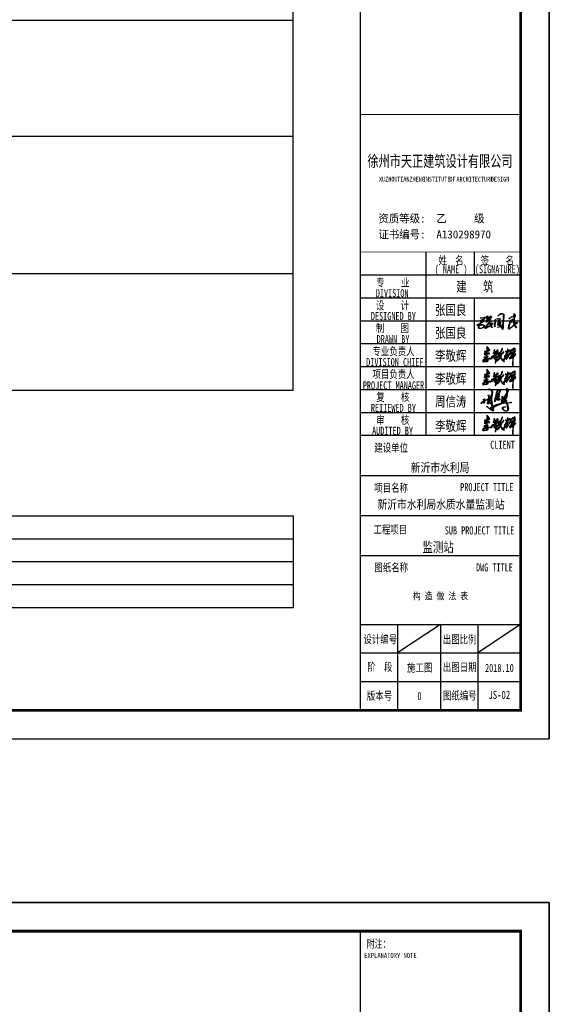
# Model space of a CAD drawing. Header units: inches. Extents: x 224620 to 3435104, y 247406 to 993300.
# Tile 103 of 110: x 316416 to 334909, y 764720 to 799090. Entities that reach past the tile are written whole.
import ezdxf
from ezdxf.enums import TextEntityAlignment as Align

# ---------------------------------------------------------------- set-up
doc = ezdxf.new("R2010")
doc.units = ezdxf.units.IN
doc.header["$MEASUREMENT"] = 0
for name, color, linetype in [('PUB_TEXT', 7, 'Continuous'), ('PUB_TITLE', 4, 'Continuous'), ('SHEET_TEXT', 3, 'Continuous'), ('TK', 7, 'Continuous'), ('细线', 135, 'Continuous')]:
    doc.layers.add(name, color=color, linetype=linetype)
doc.styles.add('-宋体', font='txt', dxfattribs={"width": 0.8})
doc.styles.add('H_HZTXT', font='syszb.shx', dxfattribs={"width": 0.85, "bigfont": 'hztxt.shx'})
doc.styles.add('TKHZ1', font='txt', dxfattribs={"width": 0.8})
doc.styles.add('黑体', font='simhei.ttf')

# ---------------------------------------------------------------- blocks, each defined once
blk = doc.blocks.new('李敬辉')
h = blk.add_hatch(color=3)
h.paths.add_polyline_path([(3997, 950), (3920, 887), (3809, 793), (3730, 732), (3680, 669), (3670, 639), (3707, 622), (3817, 678), (3907, 708), (3970, 728), (3990, 743), (3996, 778), (4006, 824), (4012, 887), (4026, 937), (4017, 959)], flags=16)
h.paths.add_polyline_path([(4032, 1341), (3906, 1270), (3844, 1178), (3835, 1138), (3884, 1156), (3964, 1210), (4023, 1252), (4056, 1307)], flags=16)
h.paths.add_polyline_path([(3256, 1743), (3239, 1696), (3258, 1665), (3275, 1637), (3275, 1591), (3284, 1520), (3277, 1464), (3259, 1421), (3246, 1392), (3212, 1377), (3163, 1377), (3103, 1399), (3078, 1426), (3069, 1469), (3038, 1469), (3014, 1453), (3014, 1416), (3040, 1373), (3083, 1317), (3111, 1295), (3148, 1295), (3188, 1306), (3208, 1306), (3215, 1290), (3199, 1251), (3129, 1163), (3066, 1117), (3031, 1080), (2990, 1020), (2990, 980), (3003, 969), (3035, 1020), (3096, 1076), (3142, 1114), (3172, 1138), (3188, 1150), (3209, 1171), (3205, 1145), (3186, 1107), (3176, 1078), (3105, 1013), (3025, 946), (2962, 886), (2916, 846), (2880, 812), (2857, 774), (2851, 744), (2868, 730), (2914, 771), (3024, 864), (3095, 923), (3162, 988), (3200, 1041), (3222, 1053), (3243, 1067), (3270, 1067), (3247, 1030), (3206, 960), (3152, 893), (3048, 780), (2915, 625), (2820, 519), (2736, 377), (2707, 320), (2707, 272), (2718, 253), (2745, 249), (2858, 363), (2963, 495), (3041, 601), (3088, 652), (3116, 687), (3154, 721), (3170, 721), (3184, 707), (3175, 659), (3160, 609), (3147, 547), (3103, 439), (3103, 399), (3135, 384), (3182, 435), (3275, 581), (3338, 676), (3378, 766), (3378, 823), (3364, 834), (3343, 815), (3312, 748), (3275, 694), (3250, 664), (3234, 664), (3234, 707), (3218, 760), (3202, 787), (3172, 799), (3153, 812), (3179, 842), (3250, 929), (3319, 1013), (3341, 1063), (3341, 1107), (3311, 1130), (3282, 1137), (3266, 1131), (3254, 1148), (3273, 1225), (3292, 1259), (3301, 1289), (3335, 1338), (3427, 1418), (3515, 1502), (3560, 1542), (3578, 1592), (3558, 1616), (3526, 1589), (3484, 1558), (3440, 1527), (3401, 1491), (3374, 1469), (3350, 1456), (3337, 1472), (3337, 1534), (3337, 1591), (3328, 1653), (3312, 1690), (3293, 1724)])
h.paths.add_polyline_path([(2399, 950), (2324, 886), (2292, 840), (2298, 804), (2330, 753), (2348, 744), (2367, 785), (2389, 842), (2408, 898), (2408, 924), (2408, 940)], flags=16)
h.paths.add_polyline_path([(2726, 1379), (2628, 1264), (2489, 1113), (2318, 957), (2226, 889), (2165, 831), (2104, 784), (1997, 689), (2046, 668), (2184, 746), (2218, 770), (2264, 716), (2287, 696), (2287, 668), (2279, 641), (2242, 584), (2112, 461), (2008, 361), (1921, 281), (1873, 252), (1824, 186), (1872, 164), (1991, 251), (2139, 383), (2207, 458), (2250, 500), (2296, 552), (2321, 577), (2343, 577), (2377, 503), (2448, 397), (2527, 290), (2627, 189), (2710, 140), (2784, 108), (2854, 101), (2832, 152), (2738, 216), (2653, 296), (2536, 404), (2475, 502), (2432, 579), (2413, 645), (2404, 684), (2437, 807), (2461, 906), (2469, 996), (2497, 1033), (2598, 1129), (2672, 1200), (2749, 1286), (2777, 1329), (2777, 1381)])
h.paths.add_polyline_path([(1690, 731), (1619, 719), (1581, 687), (1558, 632), (1548, 602), (1587, 576), (1663, 612), (1729, 669), (1745, 726), (1710, 742)], flags=16)
h.paths.add_polyline_path([(1183, 736), (1135, 680), (1135, 638), (1188, 631), (1265, 671), (1344, 714), (1416, 757), (1452, 777), (1477, 766), (1477, 657), (1466, 577), (1446, 529), (1446, 489), (1492, 469), (1546, 469), (1627, 509), (1666, 542), (1716, 569), (1800, 611), (1824, 683), (1824, 776), (1789, 814), (1724, 836), (1652, 814), (1589, 754), (1566, 776), (1572, 820), (1640, 889), (1699, 938), (1799, 1002), (1910, 1063), (1967, 1097), (2021, 1122), (2063, 1142), (2097, 1155), (2128, 1145), (2135, 1119), (2057, 959), (1964, 794), (1870, 589), (1838, 503), (1787, 397), (1741, 285), (1721, 228), (1709, 228), (1705, 265), (1694, 299), (1697, 321), (1684, 346), (1673, 360), (1659, 385), (1666, 401), (1660, 415), (1641, 405), (1641, 366), (1657, 320), (1666, 251), (1666, 181), (1666, 123), (1666, 65), (1645, 8), (1645, -29), (1645, -69), (1667, -85), (1699, -69), (1726, -15), (1726, 32), (1737, 83), (1755, 130), (1775, 190), (1814, 304), (1860, 404), (1908, 513), (1944, 579), (1997, 689), (2070, 840), (2158, 998), (2228, 1081), (2316, 1178), (2428, 1344), (2506, 1504), (2572, 1639), (2617, 1733), (2617, 1790), (2589, 1821), (2560, 1810), (2511, 1746), (2429, 1501), (2313, 1303), (2260, 1229), (2233, 1187), (2195, 1227), (2139, 1254), (2094, 1236), (1926, 1150), (1797, 1074), (1564, 939), (1446, 862), (1288, 793), (1232, 768)])
h.paths.add_polyline_path([(1508, 1612), (1472, 1551), (1454, 1489), (1476, 1432), (1499, 1368), (1516, 1323), (1506, 1298), (1496, 1275), (1446, 1256), (1385, 1233), (1346, 1178), (1346, 1147), (1362, 1130), (1410, 1150), (1463, 1178), (1523, 1196), (1540, 1176), (1547, 1106), (1547, 1051), (1562, 1032), (1605, 1047), (1637, 1086), (1637, 1138), (1656, 1166), (1674, 1205), (1692, 1238), (1720, 1266), (1720, 1240), (1720, 1201), (1784, 1236), (1857, 1317), (1938, 1387), (2010, 1446), (2041, 1501), (2041, 1545), (1994, 1545), (1971, 1538), (1962, 1517), (1962, 1501), (1956, 1482), (1946, 1467), (1933, 1463), (1933, 1489), (1943, 1517), (1943, 1540), (1924, 1568), (1912, 1591), (1912, 1610), (1891, 1615), (1884, 1609), (1868, 1597), (1859, 1575), (1873, 1540), (1873, 1518), (1873, 1493), (1854, 1459), (1843, 1441), (1843, 1425), (1804, 1402), (1716, 1368), (1671, 1331), (1651, 1304), (1609, 1304), (1594, 1338), (1594, 1420), (1551, 1471), (1551, 1521), (1566, 1578), (1566, 1619), (1533, 1619)], flags=17)
h.paths.add_polyline_path([(168, 583), (175, 642), (267, 713), (435, 770), (553, 799), (624, 799), (670, 766), (663, 732), (608, 654), (516, 562), (471, 526), (471, 498), (528, 481), (650, 493), (809, 516), (986, 538), (1089, 557), (1146, 573), (1190, 544), (1209, 505), (1179, 451), (1103, 433), (971, 406), (838, 406), (676, 394), (617, 394), (617, 363), (653, 286), (663, 224), (644, 171), (597, 110), (500, 65), (399, 65), (276, 65), (187, 65), (113, 32), (0, 0), (31, 83), (125, 138), (254, 168), (377, 168), (435, 153), (527, 169), (556, 220), (527, 281), (446, 328), (376, 363), (288, 363), (223, 327), (138, 259), (75, 190), (16, 169), (-13, 199), (28, 265), (101, 356), (176, 421), (250, 449), (317, 467), (362, 491), (424, 559), (479, 605), (520, 656), (537, 689), (503, 689), (448, 663), (350, 616), (292, 607), (225, 582), (184, 576)])
h.paths.add_polyline_path([(454, 1236), (413, 1218), (373, 1179), (341, 1153), (323, 1137), (333, 1129), (391, 1139), (443, 1147), (467, 1163), (467, 1193), (467, 1221), (461, 1231)], flags=16)
h.paths.add_polyline_path([(585, 1900), (576, 1780), (576, 1654), (582, 1573), (582, 1527), (593, 1508), (633, 1521), (723, 1567), (788, 1589), (788, 1628), (741, 1727), (669, 1827), (623, 1882)], flags=16)
h.paths.add_polyline_path([(551, 2093), (510, 2034), (510, 1862), (521, 1723), (521, 1632), (521, 1554), (516, 1519), (503, 1492), (450, 1472), (374, 1447), (280, 1421), (207, 1395), (197, 1357), (229, 1324), (367, 1359), (439, 1381), (478, 1381), (500, 1370), (481, 1328), (411, 1299), (365, 1259), (303, 1210), (255, 1158), (215, 1107), (185, 1050), (185, 1017), (252, 1017), (370, 1048), (435, 1058), (448, 1044), (432, 976), (419, 915), (412, 872), (412, 836), (429, 822), (471, 841), (510, 895), (538, 969), (552, 1029), (565, 1083), (636, 1095), (742, 1103), (827, 1114), (890, 1121), (898, 1167), (892, 1200), (840, 1208), (742, 1208), (640, 1183), (591, 1162), (562, 1151), (543, 1162), (543, 1233), (552, 1266), (563, 1302), (577, 1349), (611, 1411), (686, 1450), (792, 1490), (880, 1536), (910, 1581), (878, 1632), (784, 1783), (711, 1896), (631, 2001), (590, 2061)])
h.paths.add_polyline_path([(4309, 1042), (4268, 1084), (4229, 1099), (4220, 1083), (4248, 1025), (4267, 1004), (4250, 960), (4210, 930), (4146, 875), (4101, 829), (4083, 811), (4083, 841), (4091, 910), (4113, 971), (4132, 1020), (4171, 1072), (4207, 1126), (4167, 1146), (4123, 1086), (4108, 1072), (4099, 1119), (4116, 1170), (4123, 1231), (4221, 1309), (4285, 1384), (4311, 1411), (4299, 1453), (4269, 1464), (4256, 1437), (4234, 1406), (4201, 1372), (4163, 1339), (4142, 1317), (4118, 1301), (4102, 1310), (4130, 1365), (4183, 1419), (4214, 1505), (4260, 1619), (4286, 1705), (4290, 1789), (4267, 1825), (4197, 1844), (4083, 1799), (3971, 1735), (3880, 1669), (3814, 1610), (3764, 1574), (3730, 1544), (3716, 1552), (3720, 1592), (3711, 1618), (3692, 1625), (3664, 1595), (3664, 1561), (3664, 1491), (3641, 1407), (3603, 1319), (3568, 1231), (3528, 1142), (3496, 1068), (3463, 1007), (3450, 962), (3450, 932), (3479, 913), (3518, 972), (3581, 1104), (3635, 1226), (3662, 1305), (3694, 1379), (3724, 1459), (3763, 1499), (3888, 1596), (3984, 1656), (4085, 1696), (4152, 1728), (4191, 1735), (4211, 1720), (4197, 1665), (4176, 1595), (4159, 1536), (4142, 1490), (4105, 1467), (4002, 1400), (3919, 1339), (3843, 1278), (3801, 1221), (3772, 1165), (3733, 1098), (3713, 1033), (3745, 1015), (3745, 995), (3782, 948), (3836, 988), (3823, 1038), (3885, 1080), (3966, 1126), (4002, 1150), (4028, 1143), (4028, 1072), (3992, 1011), (3905, 933), (3691, 755), (3588, 642), (3553, 606), (3526, 556), (3526, 503), (3567, 466), (3636, 475), (3747, 539), (3855, 601), (3933, 654), (3960, 654), (3979, 637), (3971, 581), (3967, 513), (3956, 416), (3944, 289), (3944, 132), (3935, 16), (3935, -185), (3935, -326), (3953, -425), (3953, -513), (3978, -562), (3997, -530), (3997, -405), (3997, -280), (4003, -149), (4003, -50), (4003, 47), (4013, 148), (4013, 282), (4018, 353), (4032, 518), (4036, 587), (4041, 625), (4073, 648), (4083, 698), (4092, 729), (4192, 815), (4287, 888), (4327, 955), (4344, 1002)])
for points in [[(551, 2093), (510, 2034), (510, 1862), (521, 1723), (521, 1632), (521, 1554), (516, 1519), (503, 1492), (450, 1472), (374, 1447), (280, 1421), (207, 1395), (197, 1357), (229, 1324), (367, 1359), (439, 1381), (478, 1381), (500, 1370), (481, 1328), (411, 1299), (365, 1259), (303, 1210), (255, 1158), (215, 1107), (185, 1050), (185, 1017), (252, 1017), (370, 1048), (435, 1058), (448, 1044), (432, 976), (419, 915), (412, 872), (412, 836), (429, 822), (471, 841), (510, 895), (538, 969), (552, 1029), (565, 1083), (636, 1095), (742, 1103), (827, 1114), (890, 1121), (898, 1167), (892, 1200), (840, 1208), (742, 1208), (640, 1183), (591, 1162), (562, 1151), (543, 1162), (543, 1233), (552, 1266), (563, 1302), (577, 1349), (611, 1411), (686, 1450), (792, 1490), (880, 1536), (910, 1581), (878, 1632), (784, 1783), (711, 1896), (631, 2001), (590, 2061)], [(585, 1900), (576, 1780), (576, 1654), (582, 1573), (582, 1527), (593, 1508), (633, 1521), (723, 1567), (788, 1589), (788, 1628), (741, 1727), (669, 1827), (623, 1882)], [(1183, 736), (1135, 680), (1135, 638), (1188, 631), (1265, 671), (1344, 714), (1416, 757), (1452, 777), (1477, 766), (1477, 657), (1466, 577), (1446, 529), (1446, 489), (1492, 469), (1546, 469), (1627, 509), (1666, 542), (1716, 569), (1800, 611), (1824, 683), (1824, 776), (1789, 814), (1724, 836), (1652, 814), (1589, 754), (1566, 776), (1572, 820), (1640, 889), (1699, 938), (1799, 1002), (1910, 1063), (1967, 1097), (2021, 1122), (2063, 1142), (2097, 1155), (2128, 1145), (2135, 1119), (2057, 959), (1964, 794), (1870, 589), (1838, 503), (1787, 397), (1741, 285), (1721, 228), (1709, 228), (1705, 265), (1694, 299), (1697, 321), (1684, 346), (1673, 360), (1659, 385), (1666, 401), (1660, 415), (1641, 405), (1641, 366), (1657, 320), (1666, 251), (1666, 181), (1666, 123), (1666, 65), (1645, 8), (1645, -29), (1645, -69), (1667, -85), (1699, -69), (1726, -15), (1726, 32), (1737, 83), (1755, 130), (1775, 190), (1814, 304), (1860, 404), (1908, 513), (1944, 579), (1997, 689), (2070, 840), (2158, 998), (2228, 1081), (2316, 1178), (2428, 1344), (2506, 1504), (2572, 1639), (2617, 1733), (2617, 1790), (2589, 1821), (2560, 1810), (2511, 1746), (2429, 1501), (2313, 1303), (2260, 1229), (2233, 1187), (2195, 1227), (2139, 1254), (2094, 1236), (1926, 1150), (1797, 1074), (1564, 939), (1446, 862), (1288, 793), (1232, 768)], [(1508, 1612), (1472, 1551), (1454, 1489), (1476, 1432), (1499, 1368), (1516, 1323), (1506, 1298), (1496, 1275), (1446, 1256), (1385, 1233), (1346, 1178), (1346, 1147), (1362, 1130), (1410, 1150), (1463, 1178), (1523, 1196), (1540, 1176), (1547, 1106), (1547, 1051), (1562, 1032), (1605, 1047), (1637, 1086), (1637, 1138), (1656, 1166), (1674, 1205), (1692, 1238), (1720, 1266), (1720, 1240), (1720, 1201), (1784, 1236), (1857, 1317), (1938, 1387), (2010, 1446), (2041, 1501), (2041, 1545), (1994, 1545), (1971, 1538), (1962, 1517), (1962, 1501), (1956, 1482), (1946, 1467), (1933, 1463), (1933, 1489), (1943, 1517), (1943, 1540), (1924, 1568), (1912, 1591), (1912, 1610), (1891, 1615), (1884, 1609), (1868, 1597), (1859, 1575), (1873, 1540), (1873, 1518), (1873, 1493), (1854, 1459), (1843, 1441), (1843, 1425), (1804, 1402), (1716, 1368), (1671, 1331), (1651, 1304), (1609, 1304), (1594, 1338), (1594, 1420), (1551, 1471), (1551, 1521), (1566, 1578), (1566, 1619), (1533, 1619)], [(2726, 1379), (2628, 1264), (2489, 1113), (2318, 957), (2226, 889), (2165, 831), (2104, 784), (1997, 689), (2046, 668), (2184, 746), (2218, 770), (2264, 716), (2287, 696), (2287, 668), (2279, 641), (2242, 584), (2112, 461), (2008, 361), (1921, 281), (1873, 252), (1824, 186), (1872, 164), (1991, 251), (2139, 383), (2207, 458), (2250, 500), (2296, 552), (2321, 577), (2343, 577), (2377, 503), (2448, 397), (2527, 290), (2627, 189), (2710, 140), (2784, 108), (2854, 101), (2832, 152), (2738, 216), (2653, 296), (2536, 404), (2475, 502), (2432, 579), (2413, 645), (2404, 684), (2437, 807), (2461, 906), (2469, 996), (2497, 1033), (2598, 1129), (2672, 1200), (2749, 1286), (2777, 1329), (2777, 1381)], [(3256, 1743), (3239, 1696), (3258, 1665), (3275, 1637), (3275, 1591), (3284, 1520), (3277, 1464), (3259, 1421), (3246, 1392), (3212, 1377), (3163, 1377), (3103, 1399), (3078, 1426), (3069, 1469), (3038, 1469), (3014, 1453), (3014, 1416), (3040, 1373), (3083, 1317), (3111, 1295), (3148, 1295), (3188, 1306), (3208, 1306), (3215, 1290), (3199, 1251), (3129, 1163), (3066, 1117), (3031, 1080), (2990, 1020), (2990, 980), (3003, 969), (3035, 1020), (3096, 1076), (3142, 1114), (3172, 1138), (3188, 1150), (3209, 1171), (3205, 1145), (3186, 1107), (3176, 1078), (3105, 1013), (3025, 946), (2962, 886), (2916, 846), (2880, 812), (2857, 774), (2851, 744), (2868, 730), (2914, 771), (3024, 864), (3095, 923), (3162, 988), (3200, 1041), (3222, 1053), (3243, 1067), (3270, 1067), (3247, 1030), (3206, 960), (3152, 893), (3048, 780), (2915, 625), (2820, 519), (2736, 377), (2707, 320), (2707, 272), (2718, 253), (2745, 249), (2858, 363), (2963, 495), (3041, 601), (3088, 652), (3116, 687), (3154, 721), (3170, 721), (3184, 707), (3175, 659), (3160, 609), (3147, 547), (3103, 439), (3103, 399), (3135, 384), (3182, 435), (3275, 581), (3338, 676), (3378, 766), (3378, 823), (3364, 834), (3343, 815), (3312, 748), (3275, 694), (3250, 664), (3234, 664), (3234, 707), (3218, 760), (3202, 787), (3172, 799), (3153, 812), (3179, 842), (3250, 929), (3319, 1013), (3341, 1063), (3341, 1107), (3311, 1130), (3282, 1137), (3266, 1131), (3254, 1148), (3273, 1225), (3292, 1259), (3301, 1289), (3335, 1338), (3427, 1418), (3515, 1502), (3560, 1542), (3578, 1592), (3558, 1616), (3526, 1589), (3484, 1558), (3440, 1527), (3401, 1491), (3374, 1469), (3350, 1456), (3337, 1472), (3337, 1534), (3337, 1591), (3328, 1653), (3312, 1690), (3293, 1724)], [(4032, 1341), (3906, 1270), (3844, 1178), (3835, 1138), (3884, 1156), (3964, 1210), (4023, 1252), (4056, 1307)], [(168, 583), (175, 642), (267, 713), (435, 770), (553, 799), (624, 799), (670, 766), (663, 732), (608, 654), (516, 562), (471, 526), (471, 498), (528, 481), (650, 493), (809, 516), (986, 538), (1089, 557), (1146, 573), (1190, 544), (1209, 505), (1179, 451), (1103, 433), (971, 406), (838, 406), (676, 394), (617, 394), (617, 363), (653, 286), (663, 224), (644, 171), (597, 110), (500, 65), (399, 65), (276, 65), (187, 65), (113, 32), (0, 0), (31, 83), (125, 138), (254, 168), (377, 168), (435, 153), (527, 169), (556, 220), (527, 281), (446, 328), (376, 363), (288, 363), (223, 327), (138, 259), (75, 190), (16, 169), (-13, 199), (28, 265), (101, 356), (176, 421), (250, 449), (317, 467), (362, 491), (424, 559), (479, 605), (520, 656), (537, 689), (503, 689), (448, 663), (350, 616), (292, 607), (225, 582), (184, 576)], [(454, 1236), (413, 1218), (373, 1179), (341, 1153), (323, 1137), (333, 1129), (391, 1139), (443, 1147), (467, 1163), (467, 1193), (467, 1221), (461, 1231)], [(1690, 731), (1619, 719), (1581, 687), (1558, 632), (1548, 602), (1587, 576), (1663, 612), (1729, 669), (1745, 726), (1710, 742)], [(2399, 950), (2324, 886), (2292, 840), (2298, 804), (2330, 753), (2348, 744), (2367, 785), (2389, 842), (2408, 898), (2408, 924), (2408, 940)], [(3997, 950), (3920, 887), (3809, 793), (3730, 732), (3680, 669), (3670, 639), (3707, 622), (3817, 678), (3907, 708), (3970, 728), (3990, 743), (3996, 778), (4006, 824), (4012, 887), (4026, 937), (4017, 959)]]:
    blk.add_lwpolyline(points, close=True)
for points in [[(4267, 1004), (4250, 960), (4210, 930), (4146, 875), (4101, 829), (4083, 811), (4083, 841), (4091, 910), (4113, 971), (4132, 1020), (4171, 1072), (4207, 1126), (4167, 1146), (4123, 1086), (4108, 1072), (4099, 1119), (4116, 1170), (4123, 1231), (4221, 1309), (4285, 1384), (4311, 1411), (4299, 1453), (4269, 1464), (4256, 1437), (4234, 1406), (4201, 1372), (4163, 1339), (4142, 1317), (4118, 1301), (4102, 1310), (4130, 1365), (4183, 1419), (4214, 1505), (4260, 1619), (4286, 1705), (4290, 1789), (4267, 1825), (4197, 1844), (4083, 1799), (3971, 1735), (3880, 1669), (3814, 1610), (3764, 1574), (3730, 1544), (3716, 1552), (3720, 1592), (3711, 1618), (3692, 1625), (3664, 1595), (3664, 1561), (3664, 1491), (3641, 1407), (3603, 1319), (3568, 1231), (3528, 1142), (3496, 1068), (3463, 1007), (3450, 962), (3450, 932), (3479, 913), (3518, 972), (3581, 1104), (3635, 1226), (3662, 1305), (3694, 1379), (3724, 1459), (3763, 1499), (3888, 1596), (3984, 1656), (4085, 1696), (4152, 1728), (4191, 1735), (4211, 1720), (4197, 1665), (4176, 1595), (4159, 1536), (4142, 1490), (4105, 1467), (4002, 1400), (3919, 1339), (3843, 1278), (3801, 1221), (3772, 1165), (3733, 1098), (3713, 1033), (3745, 1015), (3745, 995), (3782, 948), (3836, 988), (3823, 1038), (3885, 1080), (3966, 1126), (4002, 1150), (4028, 1143), (4028, 1072), (3992, 1011), (3905, 933), (3691, 755), (3588, 642), (3553, 606), (3526, 556), (3526, 503), (3567, 466), (3636, 475), (3747, 539), (3855, 601), (3933, 654), (3960, 654), (3979, 637), (3971, 581), (3967, 513), (3956, 416), (3944, 289), (3944, 132), (3935, 16), (3935, -185), (3935, -326), (3953, -425), (3953, -513), (3978, -562), (3997, -530), (3997, -405), (3997, -280), (4003, -149), (4003, -50), (4003, 47), (4013, 148), (4013, 282), (4018, 353), (4032, 518), (4036, 587), (4041, 625), (4073, 648), (4083, 698), (4092, 729), (4192, 815), (4287, 888), (4327, 955), (4344, 1002), (4309, 1042)], [(4309, 1042), (4268, 1084), (4229, 1099), (4220, 1083), (4248, 1025), (4267, 1004)]]:
    blk.add_lwpolyline(points)
blk = doc.blocks.new('A$C1A962DD0')
at = {"linetype": 'Continuous'}
h = blk.add_hatch(color=256, dxfattribs=at)
h.paths.add_polyline_path([(92, 26), (90, 27), (74, 18), (94, 7), (95, 12)], flags=16)
h.paths.add_polyline_path([(91, 31), (90, 32), (88, 32), (78, 24), (80, 23), (90, 27)], flags=17)
h.paths.add_polyline_path([(197, 78), (195, 79), (175, 68), (174, 66), (176, 65), (202, 69), (203, 71), (197, 76)], flags=16)
h.paths.add_polyline_path([(129, 97), (128, 98), (128, 96)], flags=16)
h.paths.add_polyline_path([(134, 103), (132, 104), (129, 99), (130, 98)], flags=16)
h.paths.add_polyline_path([(187, 105), (186, 106), (184, 104), (185, 102)], flags=16)
h.paths.add_polyline_path([(81, 105), (79, 106), (68, 101), (64, 96), (61, 88), (62, 87), (67, 91), (70, 91), (70, 88), (58, 73), (55, 67), (56, 64), (66, 72), (72, 72), (76, 64), (82, 68), (83, 73), (81, 82)], flags=16)
h.paths.add_polyline_path([(190, 108), (189, 110), (187, 107), (188, 106)], flags=16)
h.paths.add_polyline_path([(201, 110), (199, 111), (188, 100), (188, 96), (192, 95), (196, 99)], flags=16)
h.paths.add_polyline_path([(207, 137), (205, 138), (192, 117), (189, 111), (190, 109), (204, 119)], flags=16)
h.paths.add_polyline_path([(214, 171), (212, 172), (212, 157), (215, 162)], flags=16)
h.paths.add_polyline_path([(140, 172), (145, 172), (154, 166), (154, 160), (142, 139), (146, 138), (147, 136), (138, 123), (140, 122), (145, 124), (146, 121), (133, 105), (145, 105), (148, 102), (145, 92), (147, 91), (154, 95), (154, 92), (141, 86), (140, 91), (144, 99), (143, 101), (136, 100), (129, 90), (125, 90), (124, 95), (139, 116), (137, 117), (133, 115), (130, 119), (139, 129), (140, 131), (136, 131), (135, 134), (139, 138), (150, 158), (149, 165), (147, 165), (144, 168), (140, 168), (133, 161), (126, 148), (118, 111), (114, 81), (110, 76), (113, 107), (118, 114), (125, 149), (133, 167)], flags=17)
h.paths.add_polyline_path([(208, 183), (211, 183), (218, 169), (218, 161), (211, 146), (210, 130), (208, 125), (209, 114), (194, 89), (206, 89), (204, 85), (199, 81), (204, 77), (209, 69), (230, 71), (240, 74), (245, 72), (243, 68), (211, 64), (217, 46), (220, 17), (217, 7), (211, 1), (201, 0), (191, 3), (178, 15), (173, 22), (173, 26), (179, 32), (189, 35), (199, 35), (181, 29), (176, 24), (182, 12), (187, 7), (197, 2), (205, 2), (213, 7), (216, 15), (216, 29), (211, 54), (205, 65), (194, 65), (164, 60), (119, 40), (120, 42), (125, 43), (146, 54), (142, 55), (114, 46), (101, 40), (94, 35), (94, 32), (96, 30), (104, 35), (107, 35), (117, 40), (111, 36), (103, 34), (100, 31), (98, 31), (95, 27), (99, 12), (99, 5), (97, 2), (93, 2), (70, 16), (53, 32), (43, 39), (54, 34), (68, 22), (70, 22), (72, 25), (89, 37), (85, 61), (83, 64), (77, 60), (72, 59), (70, 69), (65, 68), (56, 59), (51, 59), (51, 64), (62, 80), (61, 82), (57, 80), (55, 82), (61, 95), (60, 97), (30, 84), (27, 81), (27, 71), (25, 66), (23, 66), (24, 79), (21, 80), (12, 75), (3, 66), (4, 59), (0, 64), (0, 68), (8, 76), (23, 85), (19, 97), (22, 97), (26, 93), (28, 99), (26, 91), (28, 88), (45, 94), (58, 100), (63, 104), (63, 123), (60, 126), (59, 124), (57, 124), (56, 128), (58, 130), (62, 130), (65, 127), (67, 119), (67, 105), (80, 111), (78, 113), (72, 113), (71, 115), (82, 116), (85, 136), (88, 145), (88, 160), (77, 172), (69, 177), (63, 176), (58, 173), (62, 178), (66, 180), (73, 179), (78, 176), (90, 164), (92, 158), (90, 138), (86, 123), (87, 110), (85, 108), (85, 77), (86, 73), (88, 72), (93, 77), (94, 76), (87, 67), (92, 42), (95, 40), (117, 51), (165, 64), (193, 82), (190, 86), (191, 92), (187, 93), (184, 96), (183, 100), (175, 87), (170, 73), (168, 71), (166, 72), (169, 95), (169, 119), (171, 121), (173, 120), (173, 91), (191, 118), (207, 146)])
for points in [[(208, 183), (211, 183), (218, 169), (218, 161), (211, 146), (210, 130), (208, 125), (209, 114), (194, 89), (206, 89), (204, 85), (199, 81), (204, 77), (209, 69), (230, 71), (240, 74), (245, 72), (243, 68), (211, 64), (217, 46), (220, 17), (217, 7), (211, 1), (201, 0), (191, 3), (178, 15), (173, 22), (173, 26), (179, 32), (189, 35), (199, 35), (181, 29), (176, 24), (182, 12), (187, 7), (197, 2), (205, 2), (213, 7), (216, 15), (216, 29), (211, 54), (205, 65), (194, 65), (164, 60), (119, 40), (120, 42), (125, 43), (146, 54), (142, 55), (114, 46), (101, 40), (94, 35), (94, 32), (96, 30), (104, 35), (107, 35), (117, 40), (111, 36), (103, 34), (100, 31), (98, 31), (95, 27), (99, 12), (99, 5), (97, 2), (93, 2), (70, 16), (53, 32), (43, 39), (54, 34), (68, 22), (70, 22), (72, 25), (89, 37), (85, 61), (83, 64), (77, 60), (72, 59), (70, 69), (65, 68), (56, 59), (51, 59), (51, 64), (62, 80), (61, 82), (57, 80), (55, 82), (61, 95), (60, 97), (30, 84), (27, 81), (27, 71), (25, 66), (23, 66), (24, 79), (21, 80), (12, 75), (3, 66), (4, 59), (0, 64), (0, 68), (8, 76), (23, 85), (19, 97), (22, 97), (26, 93), (28, 99), (26, 91), (28, 88), (45, 94), (58, 100), (63, 104), (63, 123), (60, 126), (59, 124), (57, 124), (56, 128), (58, 130), (62, 130), (65, 127), (67, 119), (67, 105), (80, 111), (78, 113), (72, 113), (71, 115), (82, 116), (85, 136), (88, 145), (88, 160), (77, 172), (69, 177), (63, 176), (58, 173), (62, 178), (66, 180), (73, 179), (78, 176), (90, 164), (92, 158), (90, 138), (86, 123), (87, 110), (85, 108), (85, 77), (86, 73), (88, 72), (93, 77), (94, 76), (87, 67), (92, 42), (95, 40), (117, 51), (165, 64), (193, 82), (190, 86), (191, 92), (187, 93), (184, 96), (183, 100), (175, 87), (170, 73), (168, 71), (166, 72), (169, 95), (169, 119), (171, 121), (173, 120), (173, 91), (191, 118), (207, 146), (208, 183)], [(140, 172), (145, 172), (154, 166), (154, 160), (142, 139), (146, 138), (147, 136), (138, 123), (140, 122), (145, 124), (146, 121), (133, 105), (145, 105), (148, 102), (145, 92), (147, 91), (154, 95), (154, 92), (141, 86), (140, 91), (144, 99), (143, 101), (136, 100), (129, 90), (125, 90), (124, 95), (139, 116), (137, 117), (133, 115), (130, 119), (139, 129), (140, 131), (136, 131), (135, 134), (139, 138), (150, 158), (149, 165), (147, 165), (144, 168), (140, 168), (133, 161), (126, 148), (118, 111), (114, 81), (110, 76), (113, 107), (118, 114), (125, 149), (133, 167), (140, 172)], [(214, 171), (212, 172), (212, 157), (215, 162), (214, 171)], [(81, 105), (79, 106), (68, 101), (64, 96), (61, 88), (62, 87), (67, 91), (70, 91), (70, 88), (58, 73), (55, 67), (56, 64), (66, 72), (72, 72), (76, 64), (82, 68), (83, 73), (81, 82), (81, 105)], [(129, 97), (128, 98), (128, 96), (129, 97)], [(134, 103), (132, 104), (129, 99), (130, 98), (134, 103)], [(187, 105), (186, 106), (184, 104), (185, 102), (187, 105)], [(190, 108), (189, 110), (187, 107), (188, 106), (190, 108)], [(201, 110), (199, 111), (188, 100), (188, 96), (192, 95), (196, 99), (201, 110)], [(207, 137), (205, 138), (192, 117), (189, 111), (190, 109), (204, 119), (207, 137)], [(92, 26), (90, 27), (74, 18), (94, 7), (95, 12), (92, 26)], [(91, 31), (90, 32), (88, 32), (78, 24), (80, 23), (90, 27), (91, 31)], [(197, 78), (195, 79), (175, 68), (174, 66), (176, 65), (202, 69), (203, 71), (197, 76), (197, 78)]]:
    blk.add_lwpolyline(points, dxfattribs=at)
blk = doc.blocks.new('张国良')
at = {"linetype": 'Continuous'}
h = blk.add_hatch(color=256, dxfattribs=at)
h.paths.add_polyline_path([(70, 138), (69, 139), (51, 139), (41, 137), (38, 134), (35, 122), (37, 113), (40, 110), (50, 110), (64, 114), (77, 122), (82, 127), (82, 132), (78, 137)], flags=16)
h.paths.add_polyline_path([(221, 144), (221, 146), (219, 147), (208, 139), (212, 137), (222, 137), (223, 140)], flags=16)
h.paths.add_polyline_path([(45, 149), (43, 150), (25, 139), (38, 138)], flags=16)
h.paths.add_polyline_path([(151, 155), (150, 156), (144, 155), (137, 149), (139, 142), (143, 138), (156, 149)], flags=16)
h.paths.add_polyline_path([(366, 158), (365, 159), (344, 158), (342, 155), (347, 144), (350, 143), (365, 155), (367, 157)], flags=16)
h.paths.add_polyline_path([(367, 161), (373, 161), (374, 158), (350, 141), (358, 124), (360, 122), (362, 125), (364, 114), (363, 113), (359, 117), (346, 138), (334, 128), (328, 125), (335, 133), (337, 133), (345, 140), (345, 143), (340, 153), (341, 159)])
h.paths.add_polyline_path([(209, 163), (207, 164), (205, 161), (204, 152), (206, 150)], flags=16)
h.paths.add_polyline_path([(216, 166), (214, 167), (212, 165), (209, 148), (209, 145), (212, 144), (218, 150), (218, 155), (219, 153), (221, 153), (223, 161), (221, 162), (221, 164)], flags=16)
h.paths.add_polyline_path([(76, 172), (77, 173), (68, 173), (63, 169), (60, 164), (64, 164)], flags=16)
h.paths.add_polyline_path([(78, 174), (77, 175), (77, 173)], flags=16)
h.paths.add_polyline_path([(335, 185), (333, 186), (321, 180), (323, 172), (325, 171), (330, 176)], flags=16)
h.paths.add_polyline_path([(333, 189), (335, 190), (338, 187), (338, 183), (319, 160), (317, 160), (317, 163), (322, 172), (321, 175), (318, 177), (313, 173), (307, 156), (299, 117), (299, 107), (301, 106), (323, 123), (325, 123), (310, 109), (308, 109), (303, 103), (300, 102), (296, 106), (296, 119), (309, 171), (317, 181)])
h.paths.add_polyline_path([(217, 189), (216, 190), (216, 188)], flags=16)
h.paths.add_polyline_path([(80, 189), (78, 190), (60, 180), (50, 172), (54, 171), (64, 173)], flags=16)
h.paths.add_polyline_path([(180, 190), (181, 190), (182, 179), (179, 167), (175, 122), (173, 125)])
h.paths.add_polyline_path([(342, 213), (341, 214), (341, 212)], flags=16)
h.paths.add_polyline_path([(142, 213), (141, 214), (128, 205), (117, 185), (117, 182), (113, 175), (119, 175), (128, 182), (141, 200), (143, 206)], flags=16)
h.paths.add_polyline_path([(114, 218), (115, 218), (113, 196), (110, 183), (111, 175), (114, 178), (119, 193), (125, 204), (131, 211), (139, 216), (143, 216), (147, 211), (147, 207), (135, 185), (126, 177), (131, 175), (132, 168), (123, 150), (117, 145), (93, 113), (96, 111), (102, 113), (111, 120), (139, 135), (139, 138), (135, 146), (136, 154), (144, 157), (154, 156), (158, 150), (155, 144), (144, 135), (153, 117), (150, 115), (142, 132), (140, 133), (100, 110), (89, 109), (97, 123), (101, 125), (104, 133), (124, 157), (130, 170), (130, 173), (128, 175), (116, 172), (103, 164), (99, 164), (100, 167), (108, 171), (107, 180), (110, 189), (110, 199), (113, 212), (110, 213), (88, 195), (73, 180), (74, 177), (86, 179), (86, 176), (71, 165), (53, 156), (43, 142), (44, 139), (54, 142), (67, 142), (82, 137), (85, 134), (86, 128), (80, 120), (68, 113), (52, 108), (39, 108), (35, 112), (33, 118), (34, 125), (38, 135), (24, 136), (21, 138), (21, 140), (54, 159), (61, 169), (49, 170), (47, 171), (47, 173), (56, 180), (65, 184), (91, 201), (90, 203), (70, 202), (50, 198), (48, 199), (56, 201), (58, 203), (81, 206), (90, 206), (96, 204)])
h.paths.add_polyline_path([(229, 238), (239, 238), (252, 235), (254, 233), (255, 209), (249, 158), (247, 110), (245, 108), (245, 100), (242, 100), (236, 115), (229, 125), (208, 119), (198, 118), (202, 121), (224, 126), (228, 129), (225, 135), (211, 135), (201, 137), (199, 141), (204, 142), (204, 163), (211, 170), (216, 188), (214, 190), (203, 189), (197, 192), (196, 195), (203, 193), (227, 194), (226, 191), (218, 187), (214, 176), (214, 170), (220, 168), (226, 160), (226, 155), (220, 147), (222, 145), (224, 147), (227, 145), (225, 146), (223, 142), (230, 130), (239, 132), (241, 131), (232, 126), (242, 109), (244, 117), (244, 138), (252, 200), (252, 231), (250, 233), (241, 235), (228, 235), (218, 230), (206, 219), (204, 215), (205, 220), (213, 229), (223, 236)])
h.paths.add_polyline_path([(344, 240), (348, 237), (351, 233), (351, 231), (347, 231), (347, 229), (352, 224), (352, 213), (347, 206), (345, 192), (345, 169), (342, 162), (339, 162), (342, 168), (343, 199), (345, 208), (348, 213), (345, 214), (343, 211), (341, 211), (340, 213), (322, 207), (307, 199), (301, 194), (298, 195), (316, 207), (344, 218), (345, 220), (341, 223), (340, 227), (342, 227), (345, 223), (345, 230), (347, 232), (344, 237)])
for points in [[(114, 218), (115, 218), (113, 196), (110, 183), (111, 175), (114, 178), (119, 193), (125, 204), (131, 211), (139, 216), (143, 216), (147, 211), (147, 207), (135, 185), (126, 177), (131, 175), (132, 168), (123, 150), (117, 145), (93, 113), (96, 111), (102, 113), (111, 120), (139, 135), (139, 138), (135, 146), (136, 154), (144, 157), (154, 156), (158, 150), (155, 144), (144, 135), (153, 117), (150, 115), (142, 132), (140, 133), (100, 110), (89, 109), (97, 123), (101, 125), (104, 133), (124, 157), (130, 170), (130, 173), (128, 175), (116, 172), (103, 164), (99, 164), (100, 167), (108, 171), (107, 180), (110, 189), (110, 199), (113, 212), (110, 213), (88, 195), (73, 180), (74, 177), (86, 179), (86, 176), (71, 165), (53, 156), (43, 142), (44, 139), (54, 142), (67, 142), (82, 137), (85, 134), (86, 128), (80, 120), (68, 113), (52, 108), (39, 108), (35, 112), (33, 118), (34, 125), (38, 135), (24, 136), (21, 138), (21, 140), (54, 159), (61, 169), (49, 170), (47, 171), (47, 173), (56, 180), (65, 184), (91, 201), (90, 203), (70, 202), (50, 198), (48, 199), (56, 201), (58, 203), (81, 206), (90, 206), (96, 204), (114, 218)], [(80, 189), (78, 190), (60, 180), (50, 172), (54, 171), (64, 173), (80, 189)], [(76, 172), (77, 173), (68, 173), (63, 169), (60, 164), (64, 164), (76, 172)], [(78, 174), (77, 175), (77, 173), (78, 174)], [(142, 213), (141, 214), (128, 205), (117, 185), (117, 182), (113, 175), (119, 175), (128, 182), (141, 200), (143, 206), (142, 213)], [(180, 190), (181, 190), (182, 179), (179, 167), (175, 122), (173, 125), (180, 190)], [(229, 238), (239, 238), (252, 235), (254, 233), (255, 209), (249, 158), (247, 110), (245, 108), (245, 100), (242, 100), (236, 115), (229, 125), (208, 119), (198, 118), (202, 121), (224, 126), (228, 129), (225, 135), (211, 135), (201, 137), (199, 141), (204, 142), (204, 163), (211, 170), (216, 188), (214, 190), (203, 189), (197, 192), (196, 195), (203, 193), (227, 194), (226, 191), (218, 187), (214, 176), (214, 170), (220, 168), (226, 160), (226, 155), (220, 147), (222, 145), (224, 147), (227, 145), (225, 146), (223, 142), (230, 130), (239, 132), (241, 131), (232, 126), (242, 109), (244, 117), (244, 138), (252, 200), (252, 231), (250, 233), (241, 235), (228, 235), (218, 230), (206, 219), (204, 215), (205, 220), (213, 229), (223, 236), (229, 238)], [(217, 189), (216, 190), (216, 188), (217, 189)], [(333, 189), (335, 190), (338, 187), (338, 183), (319, 160), (317, 160), (317, 163), (322, 172), (321, 175), (318, 177), (313, 173), (307, 156), (299, 117), (299, 107), (301, 106), (323, 123), (325, 123), (310, 109), (308, 109), (303, 103), (300, 102), (296, 106), (296, 119), (309, 171), (317, 181), (333, 189)], [(344, 240), (348, 237), (351, 233), (351, 231), (347, 231), (347, 229), (352, 224), (352, 213), (347, 206), (345, 192), (345, 169), (342, 162), (339, 162), (342, 168), (343, 199), (345, 208), (348, 213), (345, 214), (343, 211), (341, 211), (340, 213), (322, 207), (307, 199), (301, 194), (298, 195), (316, 207), (344, 218), (345, 220), (341, 223), (340, 227), (342, 227), (345, 223), (345, 230), (347, 232), (344, 237), (344, 240)], [(335, 185), (333, 186), (321, 180), (323, 172), (325, 171), (330, 176), (335, 185)], [(342, 213), (341, 214), (341, 212), (342, 213)], [(45, 149), (43, 150), (25, 139), (38, 138), (45, 149)], [(70, 138), (69, 139), (51, 139), (41, 137), (38, 134), (35, 122), (37, 113), (40, 110), (50, 110), (64, 114), (77, 122), (82, 127), (82, 132), (78, 137), (70, 138)], [(151, 155), (150, 156), (144, 155), (137, 149), (139, 142), (143, 138), (156, 149), (151, 155)], [(209, 163), (207, 164), (205, 161), (204, 152), (206, 150), (209, 163)], [(221, 144), (221, 146), (219, 147), (208, 139), (212, 137), (222, 137), (223, 140), (221, 144)], [(216, 166), (214, 167), (212, 165), (209, 148), (209, 145), (212, 144), (218, 150), (218, 155), (219, 153), (221, 153), (223, 161), (221, 162), (221, 164), (216, 166)], [(367, 161), (373, 161), (374, 158), (350, 141), (358, 124), (360, 122), (362, 125), (364, 114), (363, 113), (359, 117), (346, 138), (334, 128), (328, 125), (335, 133), (337, 133), (345, 140), (345, 143), (340, 153), (341, 159), (367, 161)], [(366, 158), (365, 159), (344, 158), (342, 155), (347, 144), (350, 143), (365, 155), (367, 157), (366, 158)]]:
    blk.add_lwpolyline(points, dxfattribs=at)
blk = doc.blocks.new('wrtgtg')
at = {"color": 4}
for p, q in [((7804, -4841), (7804, 52559)), ((7804, -2434), (7804, -2434)), ((2146, -4841), (7804, -4841))]:
    blk.add_line(p, q, dxfattribs=at)
at = {"color": 251}
for p, q in [((5004, -1841), (3504, -2841)), ((7804, -1841), (6304, -2841))]:
    blk.add_line(p, q, dxfattribs=at)
at = {"layer": 'PUB_TITLE'}
for p, q in [((-75296, 53559), (8804, 53559)), ((8804, 53559), (8804, -5841)), ((2204, 52559), (7804, 52559)), ((2204, 52559), (7804, 52559)), ((7804, -4841), (7804, 52559)), ((4504, 4748), (4504, 11159)), ((6187, 10359), (6187, 11159)), ((2204, 10359), (7804, 10359)), ((2204, 9559), (7804, 9559)), ((6187, 4748), (6187, 9559)), ((2204, 8759), (7804, 8759)), ((2204, 7959), (7804, 7959)), ((2204, 7159), (7804, 7159)), ((2204, 6359), (7804, 6359)), ((2204, 5559), (7804, 5559)), ((2204, 4759), (7804, 4759)), ((2204, 4759), (7804, 4759)), ((2204, 3359), (7804, 3359)), ((2204, 1959), (7804, 1959)), ((2204, 559), (7804, 559)), ((2204, -1841), (7804, -1841)), ((3504, -1841), (3504, -4841)), ((5004, -1841), (5004, -4841)), ((6304, -1841), (6304, -4841)), ((2204, -2841), (7804, -2841)), ((2204, -3841), (7804, -3841))]:
    blk.add_line(p, q, dxfattribs=at)
blk.add_lwpolyline([(-75296, -5841), (8804, -5841), (8804, 53559), (-75296, 53559)], close=True, dxfattribs=at)
at = {"layer": 'PUB_TITLE', "const_width": 100}
blk.add_lwpolyline([(-72796, -4841), (7804, -4841), (7804, 52559), (-72796, 52559)], close=True, dxfattribs=at)
at = {"layer": 'PUB_TITLE'}
for points, const_width in [([(2204, -4841), (2204, 52559)], 50), ([(2204, 15959), (7804, 15959)], 29.7), ([(2204, 11159), (7804, 11159)], 29.7), ([(2204, 4759), (7804, 4759)], 29.7)]:
    blk.add_lwpolyline(points, dxfattribs=dict(at, const_width=const_width))
at = {"linetype": 'Continuous', "xscale": 4, "yscale": 4, "zscale": 4}
blk.add_blockref('张国良', (6200, 8052), dxfattribs=at)
for name, p, xscale, yscale, zscale in [('李敬辉', (6484, 7310), 0.264000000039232, 0.264000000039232, 0.264000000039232), ('李敬辉', (6484, 6510), 0.264000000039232, 0.264000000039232, 0.264000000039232), ('A$C1A962DD0', (6423, 5598), 4.320000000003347, 4.320000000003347, 4.320000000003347), ('李敬辉', (6484, 4910), 0.264000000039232, 0.264000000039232, 0.264000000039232)]:
    blk.add_blockref(name, p, dxfattribs=dict(xscale=xscale, yscale=yscale, zscale=zscale))
at = {"style": '黑体', "width": 0.8}
for s, height, p in [('XUZHOU', 164.3, (2858, 13617)), ('TIANZHENG', 164.3, (3491, 13617)), ('INSTITUTE', 164.3, (4385, 13617)), ('OF', 164.3, (5314, 13617)), ('ARCHITECTURE', 164.29, (5561, 13617)), ('DESIGN', 164.3, (6764, 13617))]:
    blk.add_text(s, height=height, dxfattribs=at).set_placement(p)
at = {"layer": 'SHEET_TEXT', "style": '-宋体', "width": 0.75}
blk.add_text('徐州市天正建筑设计有限公司', height=400, dxfattribs=at).set_placement((4987, 14131), align=Align.CENTER)
at = {"layer": 'TK'}
for s, style, width, p in [('附注：', 'TKHZ1', 0.7, (2431, 51973)), ('建设单位', '-宋体', 0.75, (2693, 4184)), ('CLIENT', '-宋体', 0.75, (6743, 4289, 0)), ('项目名称', '-宋体', 0.75, (2692, 2782)), ('PROJECT TITLE', '-宋体', 0.75, (5693, 2808, 0)), ('图纸名称', '-宋体', 0.75, (2695, 2)), ('DWG TITLE', '-宋体', 0.75, (6245, 7, 0)), ('设计编号', '-宋体', 0.75, (2313, -2504, 0)), ('出图比例', '-宋体', 0.75, (5084, -2507, 0)), ('阶  段', '-宋体', 0.75, (2449, -3467, 0)), ('施工图', '-宋体', 0.75, (3839, -3495, 0)), ('出图日期', '-宋体', 0.75, (5087, -3478, 0)), ('版本号', '-宋体', 0.75, (2433, -4475, 0)), ('0', '-宋体', 0.75, (4197, -4483, 0)), ('图纸编号', '-宋体', 0.75, (5091, -4469, 0))]:
    blk.add_text(s, height=280, dxfattribs=dict(at, style=style, width=width)).set_placement(p)
for s, height, style, width, p in [('EXPLANATORY NOTE', 175, 'TKHZ1', 0.8, (3257, 51710)), ('姓  名', 280, '-宋体', 0.75, (5373, 10869)), ('签    名', 280, '-宋体', 0.75, (6990, 10869)), ('( NAME )', 280, '-宋体', 0.75, (5373, 10533)), ('(SIGNATURE)', 280, '-宋体', 0.75, (6990, 10533)), ('专    业', 280, '-宋体', 0.75, (3339, 10099)), ('DIVISION ', 280, '-宋体', 0.75, (3388, 9719)), ('设    计', 280, '-宋体', 0.75, (3331, 9299)), ('张国良', 350, 'TKHZ1', 0.8, (5362, 9141)), ('DESIGNED BY', 280, '-宋体', 0.75, (3360, 8921)), ('制    图    ', 280, '-宋体', 0.75, (3611, 8503)), ('张国良', 350, 'TKHZ1', 0.8, (5362, 8341)), ('DRAWN BY', 280, '-宋体', 0.75, (3347, 8116)), ('专业负责人', 280, '-宋体', 0.75, (3364, 7700)), ('李敬辉', 350, 'TKHZ1', 0.8, (5362, 7541)), ('DIVISION CHIEF', 280, '-宋体', 0.75, (3410, 7311)), ('项目负责人', 280, '-宋体', 0.75, (3364, 6900)), ('李敬辉', 350, 'TKHZ1', 0.8, (5362, 6741)), ('PROJECT MANAGER', 280, '-宋体', 0.75, (3364, 6501)), ('复    核', 280, '-宋体', 0.75, (3339, 6100)), ('周信涛', 350, 'TKHZ1', 0.8, (5362, 5941)), ('REIIEWED BY', 280, '-宋体', 0.75, (3361, 5715)), ('审    核', 280, '-宋体', 0.75, (3338, 5300)), ('李敬辉', 350, 'TKHZ1', 0.8, (5362, 5094)), ('AUDITED BY', 280, '-宋体', 0.75, (3330, 4916)), ('工程项目', 280, '-宋体', 0.75, (3252, 1473)), ('SUB PROJECT TITLE', 280, '-宋体', 0.75, (6369, 1438))]:
    blk.add_text(s, height=height, dxfattribs=dict(at, style=style, width=width)).set_placement(p, align=Align.MIDDLE)
at = {"layer": 'TK', "style": '-宋体'}
for s, p in [('资质等级:  乙     级', (2836, 12185)), ('证书编号:  A130298970', (2836, 11630))]:
    blk.add_text(s, height=280, dxfattribs=at).set_placement(p)
at = {"layer": 'TK'}
for s, height, style, width, p in [('建   筑', 350, 'TKHZ1', 0.8, (6205, 9774)), ('新沂市水利局', 304.9, 'TKHZ1', 0.8, (4991, 3479)), ('新沂市水利局水质水量监测站', 304.92, 'TKHZ1', 0.8, (5024, 2192)), ('监测站', 350, 'TKHZ1', 0.8, (4923, 680)), ('2018.10', 280, '-宋体', 0.75, (7062, -3501))]:
    blk.add_text(s, height=height, dxfattribs=dict(at, style=style, width=width)).set_placement(p, align=Align.CENTER)

msp = doc.modelspace()

# ---------------------------------------------------------------- linework, layer by layer
at = {"color": 4}
msp.add_line((290946, 786155.4, 969.8), (325969.3, 786155.4, 969.8), dxfattribs=at)
at = {"layer": '细线', "color": 4}
for p, q in [((325969.3, 786155.4), (325969.3, 830376.2)), ((290946, 799077), (325969.3, 799077)), ((290946, 799077), (325969.3, 799077)), ((290946, 795029.9), (325969.3, 795029.9)), ((290946, 795029.9), (325969.3, 795029.9)), ((290946, 795029.9), (325969.3, 795029.9)), ((290946, 795029.9), (325969.3, 795029.9)), ((290946, 795029.9), (325969.3, 795029.9)), ((290946, 795029.9), (325969.3, 795029.9)), ((290946, 795029.9), (325969.3, 795029.9)), ((290946, 795029.9), (325969.3, 795029.9)), ((290946, 795029.9), (325969.3, 795029.9)), ((290946, 795029.9), (325969.3, 795029.9)), ((290946, 795029.9), (325969.3, 795029.9)), ((290946, 790230.2), (325969.3, 790230.2)), ((290946, 781771.6), (325969.3, 781771.6)), ((290946, 781771.6), (325969.3, 781771.6)), ((325969.3, 781771.6), (325969.3, 778572.1)), ((290946, 780971.7), (325969.3, 780971.7)), ((290946, 780171.8), (325969.3, 780171.8)), ((290946, 779372), (325969.3, 779372)), ((290946, 778572.1), (325969.3, 778572.1))]:
    msp.add_line(p, q, dxfattribs=at)

# ---------------------------------------------------------------- block references
for p in [(326104.7, 779824.4), (326104.7, 714715.8)]:
    msp.add_blockref('wrtgtg', p)

# ---------------------------------------------------------------- texts
at = {"style": 'TKHZ1', "width": 0.8}
msp.add_text('构 造 做 法 表', height=245, dxfattribs=at).set_placement((331109, 778851.1), align=Align.CENTER)
at = {"layer": 'PUB_TEXT', "color": 0, "style": 'H_HZTXT', "width": 0.85}
msp.add_text('1.外墙保温采用满粘法粘结，锚固件数量提高一个等级，保温系统与基层墙体、装饰层之间的空腔，在每层楼板处采用防火封堵材料封堵。', height=400, dxfattribs=at).set_placement((291877, 779472.2))
at = {"layer": 'TK', "style": 'TKHZ1', "width": 0.8}
msp.add_text('JS-02', height=280, dxfattribs=at).set_placement((333162.6, 775381.5), align=Align.CENTER)

doc.saveas('drawing.dxf')
